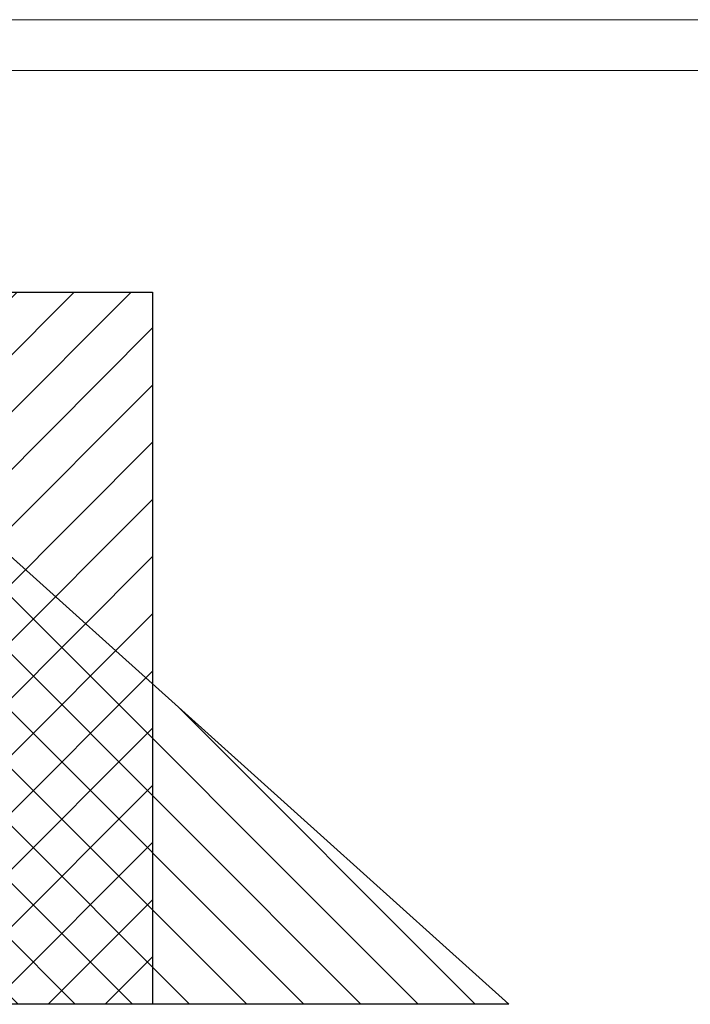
# Model space of a CAD drawing. Header units: millimetres. Extents: x 0 to 39025, y -31299 to 8400.
# Tile 164 of 209: x 7792 to 9110, y 6467 to 8400. Entities that reach past the tile are written whole.
import ezdxf

# ---------------------------------------------------------------- set-up
doc = ezdxf.new("R2010")
doc.units = ezdxf.units.MM
for name, color, linetype in [('FORMAT', 7, 'Continuous'), ('ODMIKI funkcionalni', 253, 'Continuous'), ('ODMIKI varnostni', 252, 'Continuous')]:
    doc.layers.add(name, color=color, linetype=linetype)

msp = doc.modelspace()

# ---------------------------------------------------------------- hatches: boundary and pattern name
at = {"layer": 'ODMIKI funkcionalni'}
h = msp.add_hatch(dxfattribs=at)
h.set_pattern_fill('ANSI31', color=256, scale=25)
h.set_pattern_definition([(45, (0, -2616.19), (-56.1266, 56.1266), [])])
h.paths.add_polyline_path([(7753.6, 6466.8), (7753.6, 7365.1), (6603.6, 7365.1), (6603.6, 6466.8), (6003.6, 6466.8), (6003.6, 7865.1), (8053.6, 7865.1), (8053.6, 6466.8)])
at = {"layer": 'ODMIKI varnostni'}
h = msp.add_hatch(dxfattribs=at)
h.set_pattern_fill('ANSI31', color=256, scale=25, angle=90)
h.set_pattern_definition([(135, (2909.9, -1787.36), (-56.1266, -56.1266), [])])
h.paths.add_polyline_path([(7753.6, 6466.8), (7753.6, 7365.1), (8753.6, 6466.8)])

# ---------------------------------------------------------------- linework, layer by layer
at = {"layer": 'FORMAT', "color": 7, "linetype": 'Continuous', "lineweight": 18, "ltscale": 27}
for p, q in [((0, 8400), (18568, 8400)), ((500, 8300), (18468, 8300))]:
    msp.add_line(p, q, dxfattribs=at)
at = {"layer": 'ODMIKI funkcionalni'}
msp.add_lwpolyline([(7753.6, 6466.8), (7753.6, 7365.1), (6603.6, 7365.1), (6603.6, 6466.8), (6003.6, 6466.8), (6003.6, 7865.1), (8053.6, 7865.1), (8053.6, 6466.8)], close=True, dxfattribs=at)
at = {"layer": 'ODMIKI varnostni'}
msp.add_lwpolyline([(7753.6, 6466.8), (7753.6, 7365.1), (8753.6, 6466.8)], close=True, dxfattribs=at)

doc.saveas('drawing.dxf')
